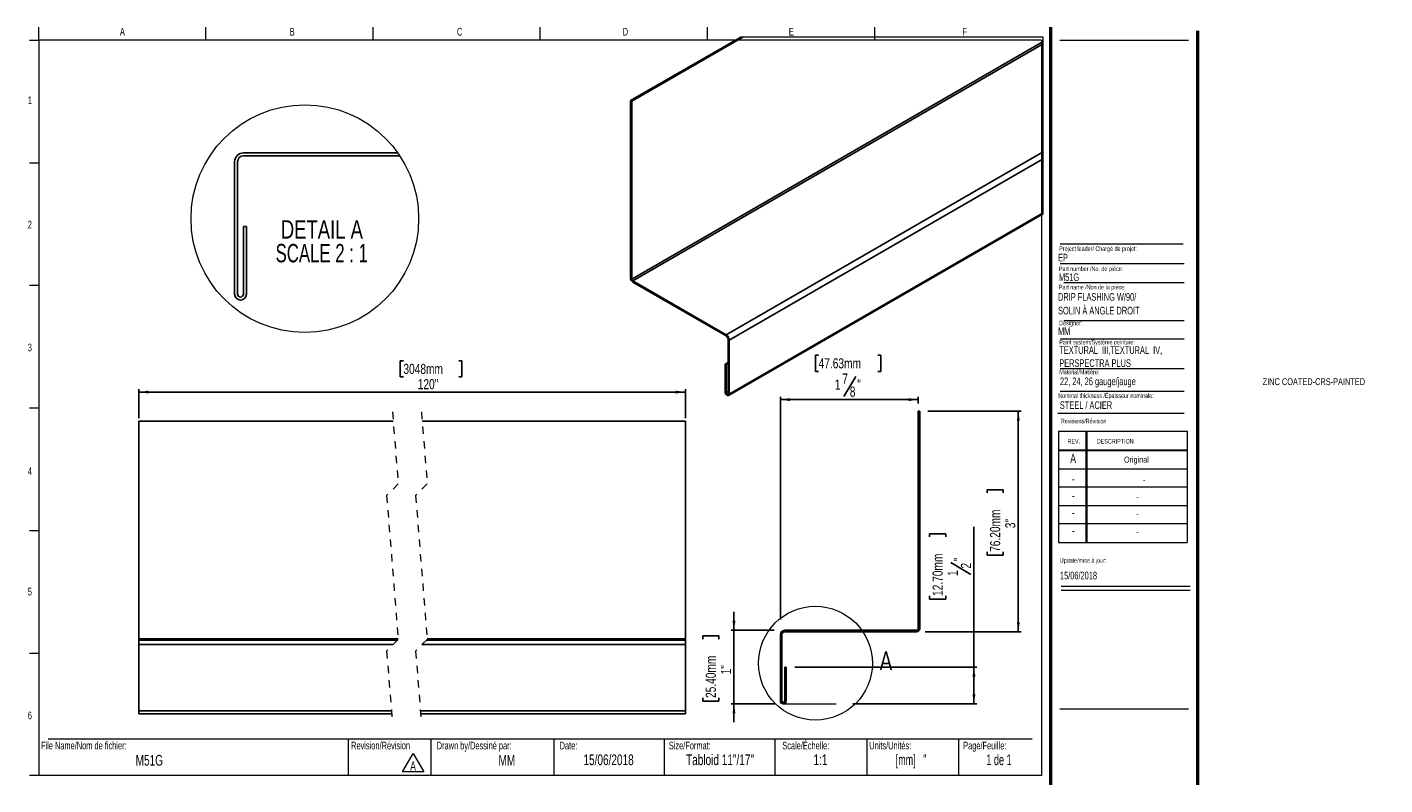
# Model space of a CAD drawing. Header units: inches. Extents: x 0.5 to 18.9, y 0.4 to 10.7.
import ezdxf

# ---------------------------------------------------------------- set-up
doc = ezdxf.new("R2010")
doc.units = ezdxf.units.IN
doc.header["$MEASUREMENT"] = 0
doc.linetypes.add('HIDDEN', pattern=[0.075, 0.05, -0.025])
doc.layers.add('FORMAT', color=7, linetype='Continuous')
doc.styles.add('SLDTEXTSTYLE0', font='TXT', dxfattribs={"width": 0.7})
doc.styles.add('SLDTEXTSTYLE1', font='TXT', dxfattribs={"width": 0.633333})
doc.styles.add('SLDTEXTSTYLE2', font='TXT', dxfattribs={"width": 0.625})
doc.styles.add('SLDTEXTSTYLE3', font='TXT', dxfattribs={"width": 0.75})
doc.styles.add('SLDTEXTSTYLE4', font='TXT', dxfattribs={"width": 0.681818})
doc.dimstyles.new('SLDDIMSTYLE0', dxfattribs={"dimtxt": 0.137795, "dimasz": 0.13, "dimexe": 0, "dimexo": 0.0625, "dimgap": 0.034449, "dimtad": 1, "dimdec": 1, "dimrnd": 1e-09, "dimzin": 12, "dimdsep": 46, "dimlunit": 5, "dimtxsty": 'SLDTEXTSTYLE3', "dimsah": 1, "dimcen": 0.09, "dimadec": 0, "dimazin": 3, "dimtfac": 1, "dimtdec": 1, "dimtmove": 0, "dimatfit": 0, "dimfxl": 1, "dimfrac": 2, "dimtolj": 1, "dimtzin": 12, "dimarcsym": 0})
doc.dimstyles.new('SLDDIMSTYLE1', dxfattribs={"dimtxt": 0.137795, "dimasz": 0.13, "dimexe": 0, "dimexo": 0.0625, "dimgap": 0.034449, "dimtad": 1, "dimdec": 6, "dimrnd": 1e-09, "dimzin": 12, "dimdsep": 46, "dimlunit": 5, "dimtxsty": 'SLDTEXTSTYLE3', "dimsah": 1, "dimcen": 0.09, "dimadec": 0, "dimazin": 3, "dimtfac": 1, "dimtdec": 1, "dimtofl": 0, "dimtmove": 0, "dimatfit": 3, "dimfxl": 1, "dimfrac": 2, "dimtolj": 1, "dimtzin": 12, "dimarcsym": 0})
doc.dimstyles.new('SLDDIMSTYLE2', dxfattribs={"dimtxt": 0.137795, "dimasz": 0.13, "dimexe": 0, "dimexo": 0.0625, "dimgap": 0.034449, "dimtad": 1, "dimdec": 1, "dimrnd": 1e-09, "dimzin": 12, "dimdsep": 46, "dimlunit": 5, "dimtxsty": 'SLDTEXTSTYLE3', "dimsah": 1, "dimcen": 0.09, "dimadec": 0, "dimazin": 3, "dimtfac": 1, "dimtdec": 1, "dimtofl": 0, "dimtmove": 0, "dimatfit": 3, "dimfxl": 1, "dimfrac": 2, "dimtolj": 1, "dimtzin": 12, "dimarcsym": 0})

# ---------------------------------------------------------------- blocks, each defined once
blk = doc.blocks.new('SW_NOTE_0')
at = {"color": 0, "linetype": 'Continuous', "lineweight": 0}
for p, q in [((-0.097, 0.017), (0.049, 0.27)), ((0.049, 0.27), (0.195, 0.017)), ((0.195, 0.017), (-0.097, 0.017))]:
    blk.add_line(p, q, dxfattribs=at)
at = {"color": 0, "linetype": 'Continuous', "lineweight": 0, "insert": (0.049, 0.161), "char_height": 0.125, "attachment_point": 2, "style": 'SLDTEXTSTYLE0'}
blk.add_mtext('A', dxfattribs=at)
blk = doc.blocks.new('SW_NOTE_1')
at = {"layer": 'FORMAT', "color": 0, "char_height": 0.10417, "attachment_point": 1, "style": 'SLDTEXTSTYLE0'}
for s, insert in [('TEXTURAL  III,TEXTURAL  IV,', (0, 0.134)), ('PERSPECTRA PLUS', (0, -0.044))]:
    blk.add_mtext(s, dxfattribs=dict(at, insert=insert))
blk = doc.blocks.new('_D')
at = {"layer": 'FORMAT'}
for p, q in [((10.073, 2.493), (10.073, 2.743)), ((9.648, 2.375), (9.648, 2.417)), ((9.648, 2.417), (9.867, 2.417)), ((9.867, 2.417), (9.867, 2.375)), ((10.617, 2.493), (10.034, 2.493)), ((10.073, 2.493), (10.073, 1.493)), ((9.648, 1.573), (9.648, 1.531)), ((9.648, 1.531), (9.867, 1.531)), ((9.867, 1.531), (9.867, 1.573)), ((10.636, 1.493), (10.034, 1.493)), ((10.073, 1.493), (10.073, 1.243))]:
    blk.add_line(p, q, dxfattribs=at)
for points in [[(10.073, 2.493), (10.093, 2.623), (10.053, 2.623)], [(10.073, 1.493), (10.053, 1.363), (10.093, 1.363)]]:
    blk.add_solid(points, dxfattribs=at)
at = {"layer": 'FORMAT', "char_height": 0.1378, "attachment_point": 1, "rotation": 90, "style": 'SLDTEXTSTYLE3'}
for s, insert in [('25.40mm', (9.689, 1.573)), ('1"', (9.895, 1.895))]:
    blk.add_mtext(s, dxfattribs=dict(at, insert=insert))
blk = doc.blocks.new('_D_1')
at = {"layer": 'FORMAT'}
for p, q in [((13.334, 1.993), (13.334, 3.898)), ((12.731, 3.763), (12.731, 3.805)), ((12.731, 3.805), (12.95, 3.805)), ((12.95, 3.805), (12.95, 3.763)), ((13.018, 3.416), (13.294, 3.251)), ((12.731, 2.96), (12.731, 2.918)), ((12.95, 2.918), (12.95, 2.96)), ((12.731, 2.918), (12.95, 2.918)), ((10.901, 1.993), (13.374, 1.993)), ((13.334, 1.993), (13.334, 1.493)), ((11.69, 1.493), (13.374, 1.493))]:
    blk.add_line(p, q, dxfattribs=at)
for points in [[(13.334, 1.993), (13.314, 1.863), (13.354, 1.863)], [(13.334, 1.493), (13.354, 1.623), (13.314, 1.623)]]:
    blk.add_solid(points, dxfattribs=at)
at = {"layer": 'FORMAT', "attachment_point": 1, "rotation": 90, "style": 'SLDTEXTSTYLE3'}
for s, insert, char_height in [('12.70mm', (12.772, 2.96), 0.1378), ('"', (13.059, 3.435), 0.138), ('1', (12.978, 3.232), 0.138), ('2', (13.157, 3.333), 0.138)]:
    blk.add_mtext(s, dxfattribs=dict(at, insert=insert, char_height=char_height))
blk = doc.blocks.new('_D_2')
at = {"layer": 'FORMAT'}
for p, q in [((12.707, 5.473), (13.976, 5.473)), ((13.937, 5.473), (13.937, 2.473)), ((13.512, 4.362), (13.512, 4.404)), ((13.512, 4.404), (13.73, 4.404)), ((13.73, 4.404), (13.73, 4.362)), ((13.512, 3.559), (13.512, 3.517)), ((13.512, 3.517), (13.73, 3.517)), ((13.73, 3.517), (13.73, 3.559)), ((12.673, 2.473), (13.976, 2.473))]:
    blk.add_line(p, q, dxfattribs=at)
for points in [[(13.937, 5.473), (13.917, 5.343), (13.957, 5.343)], [(13.937, 2.473), (13.957, 2.603), (13.917, 2.603)]]:
    blk.add_solid(points, dxfattribs=at)
at = {"layer": 'FORMAT', "char_height": 0.1378, "attachment_point": 1, "rotation": 90, "style": 'SLDTEXTSTYLE3'}
for s, insert in [('76.20mm', (13.553, 3.559)), ('3"', (13.759, 3.881))]:
    blk.add_mtext(s, dxfattribs=dict(at, insert=insert))
blk = doc.blocks.new('_D_3')
at = {"layer": 'FORMAT'}
for p, q in [((11.223, 6.233), (11.181, 6.233)), ((11.181, 6.233), (11.181, 6.014)), ((12.026, 6.233), (12.068, 6.233)), ((12.068, 6.233), (12.068, 6.014)), ((11.181, 6.014), (11.223, 6.014)), ((11.73, 5.946), (11.564, 5.67)), ((12.068, 6.014), (12.026, 6.014)), ((10.703, 2.64), (10.703, 5.669)), ((10.703, 5.63), (12.578, 5.63)), ((12.578, 5.575), (12.578, 5.669))]:
    blk.add_line(p, q, dxfattribs=at)
for points in [[(10.703, 5.63), (10.833, 5.61), (10.833, 5.65)], [(12.578, 5.63), (12.448, 5.65), (12.448, 5.61)]]:
    blk.add_solid(points, dxfattribs=at)
at = {"layer": 'FORMAT', "attachment_point": 1, "style": 'SLDTEXTSTYLE3'}
for s, insert, char_height in [('47.63mm', (11.223, 6.192), 0.1378), ('7', (11.545, 5.986), 0.138), ('"', (11.749, 5.905), 0.138), ('1', (11.443, 5.903), 0.138), ('8', (11.647, 5.807), 0.138)]:
    blk.add_mtext(s, dxfattribs=dict(at, insert=insert, char_height=char_height))
blk = doc.blocks.new('_D_4')
at = {"layer": 'FORMAT'}
for p, q in [((5.58, 6.157), (5.538, 6.157)), ((5.538, 6.157), (5.538, 5.938)), ((6.332, 6.157), (6.374, 6.157)), ((6.374, 6.157), (6.374, 5.938)), ((5.538, 5.938), (5.58, 5.938)), ((6.374, 5.938), (6.332, 5.938)), ((1.986, 5.378), (1.986, 5.771)), ((1.986, 5.732), (9.412, 5.732)), ((9.412, 5.378), (9.412, 5.771))]:
    blk.add_line(p, q, dxfattribs=at)
for points in [[(1.986, 5.732), (2.116, 5.712), (2.116, 5.752)], [(9.412, 5.732), (9.282, 5.752), (9.282, 5.712)]]:
    blk.add_solid(points, dxfattribs=at)
at = {"layer": 'FORMAT', "char_height": 0.1378, "attachment_point": 1, "style": 'SLDTEXTSTYLE3'}
for s, insert in [('3048mm', (5.58, 6.116)), ('120"', (5.775, 5.909))]:
    blk.add_mtext(s, dxfattribs=dict(at, insert=insert))
blk = doc.blocks.new('SW_NOTE_2')
at = {"layer": 'FORMAT', "color": 0, "char_height": 0.25, "attachment_point": 2}
for s, insert, style in [('DETAIL A', (0.672, 0.322), 'SLDTEXTSTYLE3'), ('SCALE 2 : 1', (0.67, -0.001), 'SLDTEXTSTYLE4')]:
    blk.add_mtext(s, dxfattribs=dict(at, insert=insert, style=style))

msp = doc.modelspace()

# ---------------------------------------------------------------- linework, layer by layer
at = {"color": 7, "linetype": 'Continuous', "lineweight": 18}
for p, q in [((0.6262516, 10.5170732), (0.6262516, 10.6939449)), ((2.8970849, 10.5170732), (2.8970849, 10.6939449)), ((5.1679183, 10.5170732), (5.1679183, 10.6939449)), ((7.4387516, 10.5170732), (7.4387516, 10.6939449)), ((9.7095849, 10.6939449), (9.7095849, 10.5170732)), ((11.9804183, 10.6939449), (11.9804183, 10.5170732)), ((0.5012516, 10.5170732), (0.6262516, 10.5170732)), ((14.2512516, 10.5170732), (0.6262516, 10.5170732)), ((0.6262516, 10.5170732), (0.6262516, 0.5170732)), ((14.2512516, 10.5170732), (14.2512516, 0.5170732)), ((14.5012516, 10.5170732), (16.2512516, 10.5170732)), ((0.5012516, 8.8504065), (0.6262516, 8.8504065)), ((14.5052809, 7.4796461), (16.192868, 7.4796461)), ((14.5578273, 7.2228331), (16.192868, 7.2228331)), ((0.5012516, 7.1837398), (0.6262516, 7.1837398)), ((14.5578273, 6.7072972), (16.192868, 6.7072972)), ((14.5052809, 6.4574028), (16.192868, 6.4574028)), ((14.5052809, 6.0531641), (16.192868, 6.0531641)), ((14.5052809, 5.7453132), (16.192868, 5.7453132)), ((0.5012516, 5.5170732), (0.6262516, 5.5170732)), ((14.4754278, 5.446808), (16.192868, 5.446808)), ((14.4811999, 5.1987495), (16.2311999, 5.1987495)), ((14.4811999, 5.1987495), (14.4811999, 3.6887495)), ((14.8561999, 5.1987495), (14.8561999, 3.6887495)), ((14.8661999, 5.1987495), (14.8661999, 3.6887495)), ((16.2311999, 5.1987495), (16.2311999, 3.6887495)), ((14.4811999, 4.9487495), (16.2311999, 4.9487495)), ((14.4811999, 4.9387495), (16.2311999, 4.9387495)), ((14.4811999, 4.6887495), (16.2311999, 4.6887495)), ((16.2311999, 4.4387495), (14.4811999, 4.4387495)), ((14.4811999, 4.1887495), (16.2311999, 4.1887495)), ((16.2311999, 3.9387495), (14.4811999, 3.9387495)), ((0.5012516, 3.8504065), (0.6262516, 3.8504065)), ((14.4811999, 3.6887495), (16.2311999, 3.6887495)), ((14.5215385, 3.094666), (16.2715385, 3.094666)), ((14.5215385, 3.0386495), (16.2715385, 3.0386495)), ((0.5012516, 2.1837398), (0.6262516, 2.1837398)), ((0.7512516, 1.0170732), (14.1262516, 1.0170732)), ((4.8316802, 1.0170732), (4.8316802, 0.5170732)), ((5.9539324, 1.0170732), (5.9539324, 0.5170732)), ((7.6262516, 1.0170732), (7.6262516, 0.5170732)), ((9.1262516, 1.0170732), (9.1262516, 0.5170732)), ((10.6262516, 1.0170732), (10.6262516, 0.5170732)), ((11.8762516, 1.0170732), (11.8762516, 0.5170732)), ((13.1262516, 1.0170732), (13.1262516, 0.5170732)), ((0.6262516, 0.5170732), (0.5012516, 0.5170732)), ((14.2512516, 0.5170732), (0.6262516, 0.5170732))]:
    msp.add_line(p, q, dxfattribs=at)
at = {"color": 7, "linetype": 'Continuous', "lineweight": 25}
for p, q in [((8.6686979, 9.6944522), (10.1672337, 10.5595386)), ((8.6828434, 9.6862883), (10.1955201, 10.5595386)), ((8.6828434, 7.2688131), (14.2766971, 10.4980754)), ((8.6965384, 7.2450885), (14.2766971, 10.466445)), ((8.6686979, 9.6944522), (8.6686979, 7.276977)), ((8.6686979, 9.6944522), (8.6828434, 9.6862883)), ((8.6828434, 9.6862883), (8.6828434, 7.2688131)), ((3.2871464, 8.863979), (3.2871464, 7.063979)), ((3.3271464, 8.863979), (3.3271464, 7.063979)), ((5.5033648, 8.9839789), (3.4071465, 8.9839789)), ((5.5307574, 8.943979), (3.4071465, 8.943979)), ((9.9662394, 6.5121063), (14.2766971, 9.0004805)), ((10.0086666, 6.4386213), (14.2766971, 8.9025013)), ((10.000383, 5.6854204), (14.2766971, 8.1540828)), ((10.0086666, 5.7037335), (14.2766971, 8.1676136)), ((3.4471465, 7.983979), (3.4071465, 7.983979)), ((3.4071465, 7.063979), (3.4071465, 7.983979)), ((3.4471465, 7.063979), (3.4471465, 7.983979)), ((8.6965384, 7.2450885), (9.9662394, 6.5121063)), ((8.6965384, 7.2287583), (9.9662394, 6.495776)), ((9.9945258, 6.4467852), (9.9945258, 5.7118975)), ((10.0086666, 6.4386213), (10.0086666, 5.7037335)), ((9.9520985, 6.1119995), (9.9945258, 6.1364914)), ((9.9520985, 5.7363917), (9.9520985, 6.1119995)), ((9.9520985, 6.1119995), (9.9662394, 6.1038356)), ((9.9662394, 6.1038356), (9.9945258, 6.1201635)), ((9.9662394, 5.7282278), (9.9662394, 6.1038356)), ((12.5979687, 5.4731468), (12.5779687, 5.4731468)), ((12.5779687, 5.4731468), (12.5779687, 2.5125169)), ((12.5979687, 5.4731468), (12.5979687, 2.5125169)), ((1.9862836, 5.3381469), (5.4412129, 5.3381469)), ((1.9862836, 5.3381469), (1.9862836, 2.3775169)), ((5.8349111, 5.3381469), (9.4120486, 5.3381469)), ((9.4120486, 5.3381469), (9.4120486, 2.3775169)), ((10.7029687, 2.4331468), (10.7029687, 1.5331468)), ((10.7229687, 2.4331468), (10.7229687, 1.5331468)), ((12.5585986, 2.4931468), (10.7629687, 2.4931468)), ((12.5585986, 2.4731468), (10.7629687, 2.4731468)), ((1.9862836, 2.3775169), (5.509242, 2.3775169)), ((1.9862836, 2.3775169), (1.9862836, 2.3581468)), ((1.9862836, 2.3581468), (5.4986539, 2.3581468)), ((1.9862836, 2.3581468), (1.9862836, 2.2981468)), ((1.9862836, 2.2981468), (5.4386551, 2.2981468)), ((1.9862836, 2.2981468), (1.9862836, 1.3981468)), ((5.8323579, 2.2981468), (9.4120486, 2.2981468)), ((5.8923568, 2.3581468), (9.4120486, 2.3581468)), ((5.9029401, 2.3775169), (9.4120486, 2.3775169)), ((9.4120486, 2.3775169), (9.4120486, 2.3581468)), ((9.4120486, 2.3581468), (9.4120486, 2.2981468)), ((9.4120486, 2.2981468), (9.4120486, 1.3981468)), ((10.7829687, 1.9931468), (10.7629687, 1.9931468)), ((10.7629687, 1.5331468), (10.7629687, 1.9931468)), ((10.7829687, 1.5331468), (10.7829687, 1.9931468)), ((1.9862836, 1.3981468), (1.9862836, 1.3581467)), ((1.9862836, 1.3981468), (5.4178826, 1.3981468)), ((1.9862836, 1.3581467), (5.4210975, 1.3581467)), ((5.8115808, 1.3981468), (9.4120486, 1.3981468)), ((5.8148004, 1.3581467), (9.4120486, 1.3581467)), ((9.4120486, 1.3981468), (9.4120486, 1.3581467))]:
    msp.add_line(p, q, dxfattribs=at)
at = {"color": 7, "linetype": 'Continuous', "lineweight": 50}
for p, q in [((14.3762516, 10.6939449), (14.3762516, 0.3920732)), ((16.3762516, 0.3920732), (16.3762516, 10.6420732))]:
    msp.add_line(p, q, dxfattribs=at)
at = {"color": 8, "linetype": 'Continuous', "lineweight": 25}
msp.add_line((9.9662394, 5.7282278), (9.9945258, 5.7445557), dxfattribs=at)
at = {"color": 7, "linetype": 'HIDDEN', "lineweight": 18}
for p, q in [((5.4311552, 5.4631468), (5.5098953, 4.484387)), ((5.8248559, 5.4631468), (5.9035961, 4.484387)), ((5.5098953, 4.484387), (5.352415, 4.3269067)), ((5.9035961, 4.484387), (5.7461158, 4.3269067)), ((5.352415, 4.3269067), (5.5098953, 2.369387)), ((5.7461158, 4.3269067), (5.9035961, 2.369387)), ((5.5098953, 2.369387), (5.352415, 2.2119067)), ((5.9035961, 2.369387), (5.7461158, 2.2119067)), ((5.352415, 2.2119067), (5.4311552, 1.2331468)), ((5.7461158, 2.2119067), (5.8248559, 1.2331468))]:
    msp.add_line(p, q, dxfattribs=at)
at = {"color": 7, "linetype": 'Continuous', "lineweight": 18, "flags": 128}
msp.add_lwpolyline([(14.2766971, 8.1540828), (14.2766971, 8.1676136), (14.2766971, 8.9025013), (14.2766971, 9.0004805), (14.2766971, 10.466445), (14.2766971, 10.4980754), (14.2766971, 10.5595386), (10.1955201, 10.5595386), (10.1672337, 10.5595386)], dxfattribs=at)
at = {"color": 7, "linetype": 'Continuous', "lineweight": 25, "flags": 128}
for points in [[(10.0086666, 5.7037335), (10.0065124, 5.6924791), (10.000383, 5.6854227), (9.9912076, 5.6836393), (9.9803849, 5.6874009), (9.9695575, 5.6961351), (9.9603822, 5.7085136), (9.9542527, 5.7226498), (9.9520985, 5.7363917)], [(9.9945258, 5.7118975), (9.9934463, 5.7062703), (9.9903816, 5.7027433), (9.9857963, 5.7018515), (9.9803849, 5.7037312), (9.9749689, 5.7080983), (9.9703835, 5.7142887), (9.9673188, 5.7213568), (9.9662394, 5.7282278)]]:
    msp.add_lwpolyline(points, dxfattribs=at)
at = {"color": 7, "linetype": 'Continuous', "lineweight": 18}
for centre, radius in [((4.2408543, 8.0900165), 1.5469668), ((11.1798226, 2.0461643), 0.7734834)]:
    msp.add_circle(centre, radius, dxfattribs=at)
at = {"color": 7, "linetype": 'Continuous', "lineweight": 25}
for centre, radius, start, end in [((3.4071466, 8.8639788), 0.1200002, 90.00002666, 179.99990331), ((3.4071465, 8.8639789), 0.0800001, 89.99995663, 179.99993832), ((8.7291548, 7.279737), 0.0605199, 182.6138465, 237.38869091), ((8.7125727, 7.2701593), 0.0297597, 182.59278383, 237.39861955), ((3.3671465, 7.0639791), 0.08, 180.00010504, 359.99989496), ((3.3671465, 7.0639791), 0.0400001, 180.00021008, 359.99978992), ((9.9165561, 6.4344308), 0.0922058, 2.60482239, 57.39593596), ((9.9331063, 6.4439841), 0.0614833, 2.61120688, 57.39150362), ((10.7629687, 2.4331468), 0.06, 90, 180), ((10.7629687, 2.4331468), 0.04, 90, 180), ((12.5585986, 2.5125169), 0.0393701, 270, 0), ((12.5585986, 2.5125169), 0.0193701, 270, 0), ((10.7429687, 1.5331468), 0.04, 180, 0), ((10.7429687, 1.5331468), 0.02, 180, 0)]:
    msp.add_arc(centre, radius, start, end, dxfattribs=at)
at = {"layer": 'FORMAT', "color": 250, "lineweight": 18, "true_color": 0x454545}
msp.add_line((14.5052809, 7.7477891), (16.1756542, 7.7477891), dxfattribs=at)
at = {"layer": 'FORMAT', "lineweight": 18}
for p, q in [((10.7429687, 1.4931468), (11.4609663, 1.4931468)), ((14.5012516, 1.4265536), (16.2512516, 1.4265536))]:
    msp.add_line(p, q, dxfattribs=at)

# ---------------------------------------------------------------- block references
at = {"color": 7, "linetype": 'Continuous', "lineweight": 0}
msp.add_blockref('SW_NOTE_0', (5.6629239, 0.5500403), dxfattribs=at)
at = {"layer": 'FORMAT'}
for name, p in [('SW_NOTE_2', (3.8006234, 7.7475578)), ('SW_NOTE_1', (14.4936793, 6.2219515))]:
    msp.add_blockref(name, p, dxfattribs=at)

# ---------------------------------------------------------------- texts
at = {"color": 7, "linetype": 'Continuous', "lineweight": 0}
for s, insert, char_height, attachment_point, style in [('A', (1.7614258, 10.6839024), 0.1041667, 2, 'SLDTEXTSTYLE0'), ('B', (4.0695891, 10.6839024), 0.1041667, 2, 'SLDTEXTSTYLE0'), ('C', (6.3441318, 10.6839024), 0.1041667, 2, 'SLDTEXTSTYLE0'), ('D', (8.5974733, 10.6839024), 0.1041667, 2, 'SLDTEXTSTYLE0'), ('E', (10.8526565, 10.6839024), 0.1041667, 2, 'SLDTEXTSTYLE0'), ('F', (13.2074254, 10.6839024), 0.1041667, 2, 'SLDTEXTSTYLE0'), ('1', (0.5037246, 9.7518248), 0.1041667, 2, 'SLDTEXTSTYLE0'), ('2', (0.5037246, 8.0618626), 0.1041667, 2, 'SLDTEXTSTYLE0'), ('EP', (14.4770103, 7.6126145), 0.10416667, 1, 'SLDTEXTSTYLE0'), ('Project leader/ Chargé de projet:', (14.4927736, 7.7128037), 0.0625, 1, 'SLDTEXTSTYLE0'), ('Part number /No. de pièce:', (14.4892638, 7.4395042), 0.0625, 1, 'SLDTEXTSTYLE0'), ('M51G', (14.4892638, 7.3462932), 0.10416667, 1, 'SLDTEXTSTYLE0'), ('Designer:', (14.4927736, 6.7027068), 0.0625, 1, 'SLDTEXTSTYLE0'), ('MM', (14.4770103, 6.6115619), 0.10416667, 1, 'SLDTEXTSTYLE0'), ('3', (0.5037246, 6.3910002), 0.1041667, 2, 'SLDTEXTSTYLE0'), ('Paint system/Système peinture:', (14.4936793, 6.4423393), 0.0625, 1, 'SLDTEXTSTYLE0'), ('ZINC COATED-CRS-PAINTED', (17.2579034, 5.920721), 0.09375, 1, 'SLDTEXTSTYLE0'), ('Nominal thickness /Épaisseur nominale:', (14.4802784, 5.7152135), 0.0625, 1, 'SLDTEXTSTYLE0'), ('STEEL / ACIER', (14.5019361, 5.6065758), 0.104166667, 1, 'SLDTEXTSTYLE0'), ('Revisions/Révision', (14.5156012, 5.3694188), 0.0625, 1, 'SLDTEXTSTYLE0'), ('REV.', (14.6062312, 5.0951297), 0.0625, 1, 'SLDTEXTSTYLE0'), ('DESCRIPTION', (15.0041424, 5.0951297), 0.0625, 1, 'SLDTEXTSTYLE0'), ('A', (14.6820414, 4.8942809), 0.125, 2, 'SLDTEXTSTYLE0'), ('Original', (15.5419694, 4.8554617), 0.08333333, 2, 'SLDTEXTSTYLE0'), ('4', (0.5037246, 4.7085424), 0.1041667, 2, 'SLDTEXTSTYLE0'), ('-', (14.6833579, 4.6174037), 0.125, 2, 'SLDTEXTSTYLE0'), ('-', (15.6471739, 4.5785845), 0.0833333, 2, 'SLDTEXTSTYLE0'), ('-', (14.6833579, 4.3881653), 0.125, 2, 'SLDTEXTSTYLE0'), ('-', (15.5556728, 4.3493461), 0.0833333, 2, 'SLDTEXTSTYLE0'), ('-', (14.6833579, 4.1569001), 0.125, 2, 'SLDTEXTSTYLE0'), ('-', (15.5556728, 4.118081), 0.0833333, 2, 'SLDTEXTSTYLE0'), ('-', (14.6833579, 3.9142956), 0.125, 2, 'SLDTEXTSTYLE0'), ('-', (15.5556728, 3.8754764), 0.0833333, 2, 'SLDTEXTSTYLE0'), ('Update/mise à jour:', (14.5009021, 3.4746831), 0.0625, 1, 'SLDTEXTSTYLE0'), ('15/06/2018', (14.5029298, 3.2903145), 0.10416667, 1, 'SLDTEXTSTYLE0'), ('5', (0.5037246, 3.0715769), 0.1041667, 2, 'SLDTEXTSTYLE0'), ('6', (0.5037246, 1.3878409), 0.1041667, 2, 'SLDTEXTSTYLE0'), ('File Name/Nom de fichier:', (0.6549319, 0.9786785), 0.104166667, 1, 'SLDTEXTSTYLE0'), ('Revision/Révision', (4.8700984, 0.9786785), 0.104166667, 1, 'SLDTEXTSTYLE0'), ('Drawn by/Dessiné par:', (6.0332993, 0.9786785), 0.104166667, 1, 'SLDTEXTSTYLE0'), ('Date:', (7.7035091, 0.9786785), 0.10416667, 1, 'SLDTEXTSTYLE0'), ('Size/Format:', (9.1875093, 0.9786785), 0.104166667, 1, 'SLDTEXTSTYLE0'), ('Scale/Échelle:', (10.7293877, 0.9786785), 0.104166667, 1, 'SLDTEXTSTYLE0'), ('Units/Unités:', (11.9111167, 0.9786785), 0.104166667, 1, 'SLDTEXTSTYLE0'), ('Page/Feuille:', (13.1879976, 0.9786785), 0.104166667, 1, 'SLDTEXTSTYLE0'), ('M51G', (2.1277234, 0.7993968), 0.14583333, 2, 'SLDTEXTSTYLE0'), ('MM', (6.9863934, 0.7993968), 0.14583333, 2, 'SLDTEXTSTYLE0'), ('15/06/2018', (8.3687858, 0.805962), 0.14583333, 2, 'SLDTEXTSTYLE0'), ('Tabloid 11"/17"', (9.8831067, 0.805962), 0.145833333, 2, 'SLDTEXTSTYLE0'), ('1:1', (11.2474421, 0.805962), 0.14583333, 2, 'SLDTEXTSTYLE0'), ('[mm]   "', (12.4789981, 0.805962), 0.14583333, 2, 'SLDTEXTSTYLE2'), ('1 de 1', (13.6742198, 0.805962), 0.14583333, 2, 'SLDTEXTSTYLE1')]:
    msp.add_mtext(s, dxfattribs=dict(at, insert=insert, char_height=char_height, attachment_point=attachment_point, style=style))
at = {"color": 7, "linetype": 'Continuous', "lineweight": 18, "insert": (12.0547745, 2.2056757), "char_height": 0.25, "attachment_point": 1, "style": 'SLDTEXTSTYLE3'}
msp.add_mtext('A', dxfattribs=at)
at = {"layer": 'FORMAT', "attachment_point": 1, "style": 'SLDTEXTSTYLE0'}
for s, insert, char_height in [('Part name /Non de la pièce:', (14.4892638, 7.1904184), 0.0625), ('DRIP FLASHING W/90/', (14.4770103, 7.0784856), 0.104166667), ('SOLIN À ANGLE DROIT', (14.4770103, 6.8922265), 0.104166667), ('Material/Matière:', (14.4936793, 6.0368173), 0.0625), ('22, 24, 26 gauge/jauge', (14.503118, 5.9304258), 0.104166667)]:
    msp.add_mtext(s, dxfattribs=dict(at, insert=insert, char_height=char_height))

# ---------------------------------------------------------------- dimensions: what is measured, and where the dimension line sits
at = {"layer": 'FORMAT'}
dim = msp.add_linear_dim(base=(9.4120467, 5.7318476), p1=(1.9862856, 5.3381468), p2=(9.4120467, 5.3381468), angle=0, text='120"', dimstyle='SLDDIMSTYLE2', dxfattribs=at)
dim.commit()
dim.dimension.update_dxf_attribs({"geometry": '_D_4', "text_midpoint": (5.9562249, 5.7318476), "dimtype": 160})
dim = msp.add_linear_dim(base=(12.5779687, 5.6297703), p1=(10.7029687, 2.4331468), p2=(12.5779687, 5.4731468), dimstyle='SLDDIMSTYLE1', dxfattribs=at)
dim.commit()
dim.dimension.update_dxf_attribs({"geometry": '_D_3', "text_midpoint": (11.6245549, 5.6297703), "dimtype": 160})
for base, p1, p2, dimstyle, picture, middle in [((13.9365513, 2.4731468), (12.5979687, 5.4731468), (12.5585986, 2.4731468), 'SLDDIMSTYLE2', '_D_2', (13.9365513, 3.9604198)), ((13.334292, 1.4931468), (10.7829687, 1.9931468), (11.4609663, 1.4931468), 'SLDDIMSTYLE1', '_D_1', (13.334292, 3.3617871)), ((10.0730474, 1.4931468), (10.7629687, 2.4931468), (10.7429687, 1.4931468), 'SLDDIMSTYLE0', '_D', (10.0730474, 1.9738746))]:
    dim = msp.add_linear_dim(base=base, p1=p1, p2=p2, angle=90, dimstyle=dimstyle, dxfattribs=at)
    dim.commit()
    dim.dimension.update_dxf_attribs({"geometry": picture, "text_midpoint": middle, "dimtype": 160})

doc.saveas('drawing.dxf')
